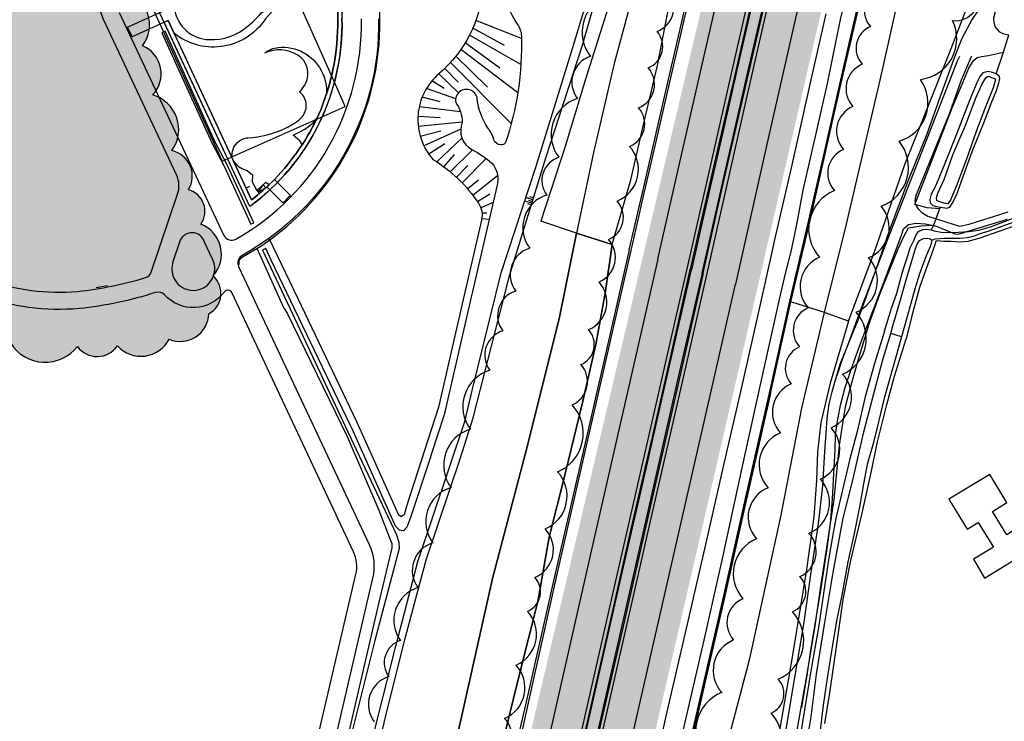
# Model space of a CAD drawing. Header units: metres. Extents: x 89795 to 94000, y 463250 to 466585.
# Tile 207 of 243: x 91113 to 91341, y 465325 to 465488. Entities that reach past the tile are written whole.
import ezdxf

# ---------------------------------------------------------------- set-up
doc = ezdxf.new("R2010")
doc.units = ezdxf.units.M
doc.layers.add('96.0_forest', color=71, linetype='Continuous')
doc.layers.add('XXX_Background', color=3, linetype='Continuous')
doc.layers.add('96.0_forest H', color=71, linetype='Continuous', transparency=0.5)
doc.layers.add('96.0_groen noord H', color=7, linetype='Continuous', true_color=0xb6b449)

msp = doc.modelspace()

# ---------------------------------------------------------------- hatches: boundary and pattern name
at = {"layer": '96.0_forest H'}
h = msp.add_hatch(color=256, dxfattribs=at)
edge = h.paths.add_edge_path()
edge.add_arc((91115.74, 465499.55), 8.24, 38.1101, 148.1101)
edge.add_arc((91102.5, 465496.82), 9.45, 48.6265, 158.6265)
edge.add_arc((91088.84, 465493.85), 8.05, 52.8447, 162.8447)
edge.add_arc((91075.66, 465488.45), 9.51, 54.8012, 164.8012)
edge.add_arc((91060.97, 465482.9), 9.75, 55.5644, 165.5644)
edge.add_arc((91046.7, 465478.38), 8.47, 55.196, 165.196)
edge.add_arc((91035.13, 465475.8), 5.82, 54.4965, 164.4965)
edge.add_arc((91025.62, 465472.03), 6.61, 53.8194, 163.8194)
edge.add_arc((91016.03, 465469.55), 5.4, 53.0904, 163.0904)
edge.add_arc((91007.53, 465466.8), 5.46, 52.3328, 162.3328)
edge.add_arc((90996.61, 465461.39), 9.09, 51.0586, 161.0586)
edge.add_arc((90984.8, 465460.59), 4.93, 49.3762, 159.3762)
edge.add_arc((90974.58, 465456), 8.45, 48.4944, 158.4944)
edge.add_arc((90963.01, 465452.02), 7.99, 62.3698, 172.3698)
edge.add_arc((90956.46, 465446.81), 6.42, 102.3171, 212.3171)
edge.add_arc((90953.88, 465438.06), 6.03, 118.1056, 228.1056)
edge.add_arc((90953.47, 465427.61), 6.98, 121.2732, 231.2732)
edge.add_arc((90953.15, 465415.39), 7.89, 120.8479, 230.8479)
edge.add_arc((90953.61, 465408.46), 5.5, 171.5216, 281.5216)
edge.add_arc((90961.29, 465402.06), 6.66, 171.2658, 281.2658)
edge.add_arc((90970.98, 465391.98), 9.11, 157.0457, 267.0457)
edge.add_arc((90968.83, 465376.45), 6.64, 75.3369, 185.3369)
edge.add_arc((90956.61, 465370.78), 7.54, 42.0702, 152.0702)
edge.add_arc((90946.52, 465369.74), 5.71, 53.1973, 163.1973)
edge.add_arc((90944.74, 465367.19), 5.59, 131.1814, 241.1814)
edge.add_arc((90949.54, 465364.59), 7.84, 197.0249, 307.0249)
edge.add_arc((90958.12, 465365.96), 8.55, 243.1863, 353.1863)
edge.add_arc((90972.98, 465362.46), 6.83, 158.7088, 268.7088)
edge.add_arc((90979.69, 465352.74), 7.44, 157.144, 267.144)
edge.add_arc((90988.31, 465345.11), 9, 178.7708, 288.7708)
edge.add_arc((90998.24, 465337.47), 7.09, 187.1049, 297.1049)
edge.add_arc((91007.73, 465332.31), 6.36, 190.432, 300.432)
edge.add_arc((91018.05, 465328.38), 7.27, 192.3596, 302.3596)
edge.add_arc((91026.78, 465323.39), 4.97, 193.4031, 303.4031)
edge.add_arc((91037.89, 465321.33), 8.62, 193.9741, 303.9741)
edge.add_arc((91048.42, 465315.61), 5.89, 194.0811, 304.0811)
edge.add_arc((91057.78, 465312.21), 6.25, 193.743, 303.743)
edge.add_arc((91066.24, 465308.18), 5.12, 193.0798, 303.0798)
edge.add_arc((91077.51, 465305.67), 8.66, 191.8638, 301.8638)
edge.add_arc((91091.64, 465300.12), 9.73, 190.6816, 300.6816)
edge.add_arc((91102.29, 465292.8), 5.78, 190.4803, 300.4803)
edge.add_arc((91112.24, 465289.21), 7.15, 191.2227, 301.2227)
edge.add_arc((91122.32, 465284.58), 6.55, 193.1353, 303.1353)
edge.add_arc((91131.76, 465280.36), 5.99, 192.0756, 302.0756)
edge.add_arc((91142.26, 465275.15), 7.31, 179.015, 289.015)
edge.add_arc((91152.27, 465263.46), 9.01, 147.9479, 257.9479)
edge.add_arc((91155.58, 465248.7), 7.9, 131.1129, 241.1129)
edge.add_arc((91154.99, 465237.42), 5.42, 126.4106, 236.4106)
edge.add_arc((91155.4, 465228.05), 5.94, 125.1125, 235.1125)
edge.add_arc((91155.39, 465218.55), 5.73, 126.1556, 236.1556)
edge.add_arc((91158.36, 465206.64), 9.44, 130.7326, 240.7326)
edge.add_arc((91159.86, 465197.55), 6.18, 172.0758, 282.0758)
edge.add_arc((91159.8, 465197.68), 6.32, 282.3176, 392.3176)
edge.add_arc((91162.06, 465208.37), 7.94, 292.8665, 402.8665)
edge.add_arc((91164.36, 465219.65), 6.85, 300.863, 410.863)
edge.add_arc((91165.02, 465229.7), 5.99, 307.7599, 417.7599)
edge.add_arc((91163.41, 465239.77), 6.94, 313.7715, 423.7715)
edge.add_arc((91159.11, 465252.25), 9.66, 319.6482, 429.6482)
edge.add_arc((91154.38, 465266.73), 9.74, 326.1988, 436.1988)
edge.add_arc((91152.3, 465278.35), 4.9, 333.934, 443.934)
edge.add_arc((91143.76, 465283.92), 9.08, 355.6439, 465.6439)
edge.add_arc((91132.94, 465290.87), 8.56, 12.0599, 122.0599)
edge.add_arc((91121.78, 465296.79), 6.75, 11.3985, 121.3985)
edge.add_arc((91113.35, 465301.6), 5, 11.0151, 121.0151)
edge.add_arc((91103.94, 465304.59), 6.96, 10.7586, 120.7586)
edge.add_arc((91090.86, 465308.76), 9.69, 10.7629, 120.7629)
edge.add_arc((91079.67, 465315.65), 6.4, 12.9759, 122.9759)
edge.add_arc((91067.22, 465317.9), 9.49, 19.1585, 129.1585)
edge.add_arc((91052.98, 465321.74), 8.97, 23.0624, 133.0624)
edge.add_arc((91040.41, 465326.45), 6.7, 16.0566, 126.0566)
edge.add_arc((91027.7, 465332.16), 8.77, 358.0398, 468.0398)
edge.add_arc((91016.21, 465340.85), 8.78, 357.7713, 467.7713)
edge.add_arc((91008.79, 465346.89), 5.28, 26.1257, 136.1257)
edge.add_arc((90999.16, 465349.79), 5.87, 7.4177, 117.4177)
edge.add_arc((90987.42, 465358.24), 9.61, 340.2552, 450.2552)
edge.add_arc((90979.9, 465372.47), 8.78, 328.275, 438.275)
edge.add_arc((90977.38, 465388.15), 8.3, 301.322, 411.322)
edge.add_arc((90983.54, 465399.74), 5.2, 259.1132, 369.1132)
edge.add_arc((90992.2, 465408.09), 8.31, 244.9643, 354.9643)
edge.add_arc((91003.17, 465412.58), 5.88, 242.6845, 352.6845)
edge.add_arc((91012.64, 465418.41), 7.52, 241.0154, 351.0154)
edge.add_arc((91024.19, 465423.11), 7.17, 234.9603, 344.9603)
edge.add_arc((91038.31, 465427.77), 9.72, 222.1879, 332.1879)
edge.add_arc((91053.59, 465426.83), 7.58, 208.2415, 318.2415)
edge.add_arc((91066.82, 465424.95), 8.21, 202.7564, 312.7564)
edge.add_arc((91080.21, 465422.18), 8.47, 202.6263, 312.6263)
edge.add_arc((91091.69, 465418.68), 6.36, 205.4377, 315.4377)
edge.add_arc((91104, 465418.47), 8.86, 208.6897, 318.6897)
edge.add_arc((91118.65, 465417.67), 9.46, 212.3023, 322.3023)
edge.add_arc((91130.73, 465415.23), 5.68, 215.9445, 325.9445)
edge.add_arc((91140.94, 465417.02), 7.42, 222.1172, 332.1172)
edge.add_arc((91150.02, 465419.74), 6.68, 247.828, 357.828)
edge.add_arc((91154.13, 465424.21), 5.38, 298.4693, 408.4693)
edge.add_arc((91152.05, 465433.27), 7.56, 318.3007, 428.3007)
edge.add_arc((91150.6, 465443.26), 5.18, 325.0128, 435.0128)
edge.add_arc((91146.83, 465451.45), 6.03, 328.0123, 438.0123)
edge.add_arc((91141.34, 465462.26), 8.34, 323.902, 433.902)
edge.add_arc((91138.48, 465475.17), 7.12, 316.5907, 426.5907)
edge.add_arc((91134.82, 465486.54), 8.1, 323.2411, 433.2411)
edge.add_arc((91131.21, 465495.71), 6.11, 346.6807, 456.6807)
edge.add_arc((91125.36, 465500.32), 5.34, 15.8971, 125.8971)
at = {"layer": '96.0_groen noord H'}
msp.add_hatch(color=256, dxfattribs=at).paths.add_polyline_path([(90813, 464271.77), (90836.17, 464325.37), (90841.56, 464394.97), (90828.71, 464467.06), (90820.42, 464506), (90833.68, 464559.66), (90878.87, 464645.84), (90898.76, 464657.44), (90919.49, 464652.88), (90948.92, 464641.28), (90948.92, 464652.88), (90966.33, 464653.29), (90978.77, 464664.06), (90991.2, 464695.55), (91017.35, 464757.12), (91054.66, 464825.89), (91100.26, 464897.56), (91129.69, 464957.22), (91167.88, 465061.48), (91197.73, 465179.55), (91281.67, 465535.04), (91308.19, 465529.74), (91223.98, 465164.63), (91191.48, 465027.21), (91177.55, 464949.01), (91169.6, 464886.73), (91166.28, 464845.64), (91169.6, 464802.57), (91176.9, 464755.2), (91186.85, 464716.1), (91188.18, 464682.97), (91174.25, 464637.91), (91168.29, 464608.09), (91168.29, 464594.84), (91176.24, 464586.22), (91133.15, 464571.65), (91089.39, 464575.62), (91113.92, 464561.04), (91128.5, 464554.42), (91108.61, 464525.26), (91078.01, 464490.53), (91019.66, 464458.06), (90979.22, 464435.53), (90938.77, 464395.11), (90897, 464333.49), (90829.28, 464236.29)])

# ---------------------------------------------------------------- linework, layer by layer
at = {"layer": '96.0_forest'}
for points in [[(91110.66, 465412.62, 0.520567), (91126.14, 465411.89, 0.520567), (91135.44, 465412.05, 0.520567), (91147.5, 465413.55, 0.520567), (91156.69, 465419.48, 0.520567), (91157.69, 465428.24, 0.520567), (91154.84, 465440.29, 0.520567), (91151.94, 465448.26, 0.520567), (91148.08, 465457.34, 0.520567), (91143.65, 465470.28, 0.520567), (91141.31, 465481.7, 0.520567), (91137.16, 465494.3, 0.520567), (91130.5, 465501.78, 0.520567), (91122.23, 465504.64, 0.520567), (91108.74, 465503.91, 0.520567)], [(91249.7, 465493.55, 0.520567), (91245.35, 465479.21, 0.520567), (91242.32, 465469.46, 0.520567), (91238, 465455.79, 0.520567), (91235.21, 465447.04, 0.520567), (91231.22, 465434.69, 0.520567), (91227.98, 465424.73, 0.520567), (91224.96, 465415.49, 0.520567), (91221.95, 465406.34, 0.520567), (91217.44, 465392.67, 0.520567), (91212.96, 465379.13, 0.520567), (91208.7, 465366.27, 0.520567), (91205.27, 465355.88, 0.520567), (91201.23, 465343.61, 0.520567), (91198.5, 465335.25, 0.520567), (91195.12, 465324.76, 0.520567)], [(91223.32, 465315.77, 0.520567), (91225.41, 465325.52, 0.520567), (91228.06, 465337.92, 0.520567), (91230.73, 465350.38, 0.520567), (91232.42, 465358.24, 0.520567), (91234.85, 465369.52, 0.520567), (91237.71, 465382.76, 0.520567), (91241.08, 465398.34, 0.520567), (91243.12, 465407.67, 0.520567), (91244.9, 465415.79, 0.520567), (91247.33, 465426.85, 0.520567), (91249.53, 465436.73, 0.520567), (91251.53, 465445.64, 0.520567), (91254.43, 465458.34, 0.520567), (91256.52, 465467.28, 0.520567), (91258.75, 465476.6, 0.520567), (91260.82, 465485.01, 0.520567), (91263.24, 465494.62, 0.520567)], [(91312.27, 465494.7, 0.520567), (91310.4, 465486.15, 0.520567), (91308.48, 465477.41, 0.520567), (91306.33, 465467.6, 0.520567), (91304.13, 465457.63, 0.520567), (91302.03, 465448.1, 0.520567), (91298.58, 465432.58, 0.520567), (91295.96, 465420.83, 0.520567), (91293.94, 465411.78, 0.520567), (91292.01, 465403.18, 0.520567), (91289.46, 465391.8, 0.520567), (91286.59, 465379.09, 0.520567), (91283.91, 465367.22, 0.520567), (91280.77, 465353.32, 0.520567), (91278.6, 465343.74, 0.520567), (91275.83, 465331.55, 0.520567), (91272.3, 465316.06, 0.520567)], [(91284.24, 465311.93, 0.520567), (91287.31, 465326.76, 0.520567), (91288.97, 465334.64, 0.520567), (91292.27, 465350.27, 0.520567), (91294, 465358.47, 0.520567), (91296.11, 465368.47, 0.520567), (91298.74, 465381.08, 0.520567), (91301.25, 465393.02, 0.520567), (91303.91, 465405.47, 0.520567), (91307.06, 465419.85, 0.520567), (91309.97, 465432.5, 0.520567), (91312.89, 465444.45, 0.520567), (91317.03, 465459.52, 0.520567), (91321.99, 465473.88, 0.520567), (91329.44, 465487.52, 0.520567), (91335.73, 465495.12, 0.520567)]]:
    msp.add_lwpolyline(points, format="xyb", dxfattribs=at)
at = {"layer": 'XXX_Background'}
for p, q in [((91321.61, 465455.21), (91330.63, 465478.18)), ((91330.63, 465478.18), (91331.18, 465479.3)), ((91333.76, 465479.09), (91331.48, 465473.7)), ((91333.86, 465479.3), (91333.76, 465479.09)), ((91331.48, 465473.7), (91328.74, 465466.01)), ((91328.74, 465466.01), (91321.03, 465447.11)), ((91313.75, 465435.01), (91321.61, 465455.21)), ((91231.71, 465445.15), (91230.11, 465445.64)), ((91231.96, 465445.95), (91230.36, 465446.44)), ((91231.84, 465445.55), (91231.04, 465445.8)), ((91232.08, 465446.35), (91231.28, 465446.6)), ((91320.78, 465446.22), (91320.72, 465445.59)), ((91320.72, 465445.59), (91320.83, 465444.85)), ((91321.03, 465447.11), (91320.78, 465446.22)), ((91231.59, 465444.75), (91230.79, 465444.99)), ((91320.83, 465444.85), (91321.39, 465443.89)), ((91321.39, 465443.89), (91322.31, 465442.99)), ((91322.31, 465442.99), (91323.75, 465442.15)), ((91323.75, 465442.15), (91331.1, 465439.83)), ((91331.54, 465438.16), (91342.24, 465441.47)), ((91333.35, 465440.31), (91342.35, 465443.11)), ((91317.61, 465437.74), (91318.09, 465439.22)), ((91318.09, 465439.22), (91319.24, 465440.2)), ((91319.24, 465440.2), (91321.03, 465440.54)), ((91321.03, 465440.54), (91323.11, 465440.38)), ((91323.11, 465440.38), (91325.54, 465439.85)), ((91325.54, 465439.85), (91329.97, 465438.05)), ((91331.1, 465439.83), (91333.35, 465440.31)), ((91313.71, 465427.35), (91317.61, 465437.74)), ((91329.97, 465438.05), (91330.79, 465437.98)), ((91330.79, 465437.98), (91331.54, 465438.16)), ((91309.46, 465423.83), (91313.75, 465435.01)), ((91309.56, 465416.45), (91313.71, 465427.35)), ((91307.98, 465419.97), (91309.1, 465422.9)), ((91309.1, 465422.9), (91309.46, 465423.83)), ((91305.58, 465413.45), (91307.98, 465419.97)), ((91307.79, 465411.72), (91309.56, 465416.45)), ((91303.93, 465408.92), (91305.58, 465413.45)), ((91305.8, 465406.27), (91307.79, 465411.72)), ((91302.63, 465405.16), (91303.93, 465408.92)), ((91304.44, 465402.15), (91305.8, 465406.27)), ((91303.53, 465398.53), (91304.44, 465402.15)), ((91302.79, 465395.03), (91303.53, 465398.53)), ((91302.31, 465391.33), (91302.79, 465395.03)), ((91302.23, 465387.88), (91302.31, 465391.33)), ((91301.9, 465382.39), (91302.23, 465387.88)), ((91301.56, 465376.54), (91301.9, 465382.39)), ((91301.12, 465370.76), (91301.56, 465376.54)), ((91300.16, 465363.92), (91301.12, 465370.76)), ((91298.95, 465355.78), (91300.16, 465363.92)), ((91296.44, 465340.85), (91298.95, 465355.78)), ((91295.74, 465335.99), (91296.44, 465340.85)), ((91294.46, 465328.04), (91295.74, 465335.99))]:
    msp.add_line(p, q, dxfattribs=at)
for points in [[(91185.15, 465277.04, -0.176182), (91185.82, 465279.25, 0.149914), (91187.93, 465284.73), (91187.95, 465285.22), (91187.97, 465287.08), (91188.39, 465292.11), (91190.63, 465302.8), (91194.07, 465318.29), (91200.1, 465342.33), (91205.25, 465361.93), (91216.13, 465394.42), (91217.83, 465401.68), (91224.61, 465428.97), (91232.73, 465453.77), (91241.14, 465481.09), (91246.91, 465500), (91249.45, 465508.32), (91255.78, 465534.93), (91261.75, 465560.1), (91267.3, 465583.49), (91274.86, 465617.9), (91280.43, 465642.65)], [(91163.75, 465430.81, -0.32003), (91164.49, 465432.71), (91168.75, 465435.16, 0.245567), (91196.42, 465485.86, -0.047571), (91200.23, 465527.77)], [(91142.19, 465495.96), (91189.01, 465512.11, 0.018407), (91187.77, 465495.22), (91187.72, 465492.72), (91187.62, 465487.92, -0.243037), (91166.23, 465444.36), (91142.19, 465495.96)], [(91149.18, 465451.69), (91132.21, 465487.81, -0.028249), (91124.28, 465511.03, -0.028249)], [(91220.41, 465495.33, -0.197354), (91210.2, 465475.24), (91210.2, 465475.24, 0.421193), (91208.76, 465455.31, -0.109624), (91219.33, 465445.13, -0.205765), (91220.04, 465441.24), (91215.33, 465420.75), (91210.07, 465397.82), (91202.78, 465375.29), (91202.05, 465372.79), (91201.37, 465372.35), (91201.37, 465372.35), (91201.37, 465372.35), (91201.37, 465372.35), (91200.79, 465372.74), (91191.06, 465394.38)], [(91174.67, 465492.33, 0.081983), (91169.29, 465487.18, -0.42743), (91148.54, 465484.68), (91147.2, 465487.56), (91147.2, 465487.56), (91138.86, 465483.76), (91137.8, 465486.02), (91146.14, 465489.83)], [(91225.33, 465492.47, 0.041419), (91228.39, 465486.61, -0.146134), (91229.29, 465483.9, -0.089408), (91225.56, 465459.08), (91225.56, 465459.08, -0.246318), (91224.42, 465458.7, -0.328633), (91222.93, 465459.88, 0.073282), (91221.44, 465462.74, -0.11687), (91219.06, 465469.24, 1.064803), (91214.06, 465468.53, -0.147777), (91215.57, 465463.95, 0.386363), (91217.9, 465457.54, -0.061603), (91222.4, 465454.46), (91222.4, 465454.46), (91222.4, 465454.46), (91222.4, 465454.46, -0.273387), (91223.56, 465449), (91223.56, 465449), (91222.04, 465442.36), (91216.97, 465420.27), (91211.39, 465396.01), (91208.43, 465387.02), (91208.08, 465385.94), (91203.54, 465372.15), (91202.66, 465369.94), (91201.88, 465369.1), (91200.96, 465369.26), (91200.08, 465370.16), (91189.98, 465392.75), (91189.52, 465393.66), (91171.19, 465431.94), (91169.92, 465434.62), (91169.17, 465434.25), (91175.48, 465420.78), (91188.97, 465392.03), (91200.26, 465368.11), (91200.86, 465366.47), (91200.88, 465364.95), (91195.25, 465343.58), (91189.21, 465319.44)], [(91171.93, 465450.65), (91172.61, 465449.97, 0.087928), (91183.11, 465465.29, 0.108615), (91187.62, 465487.92), (91187.62, 465487.89, -0.005244), (91187.69, 465492.72), (91186.72, 465492.74), (91186.62, 465487.85, -0.108355), (91182.19, 465465.69, -0.08576), (91171.93, 465450.65, 0.08576), (91182.19, 465465.69, 0.108355), (91186.62, 465487.85)], [(91135.88, 465489.41), (91160.18, 465437.68, 0.43682), (91162.98, 465436.79, 0.275144), (91192.12, 465487.94, -0.045366)], [(91148.73, 465490.04, 0.352697), (91156.72, 465483.11, 0.188545), (91165.83, 465486.3, 0.037837), (91169.82, 465490.29, -0.105973)], [(91146.29, 465487.15), (91147.2, 465487.57), (91166.61, 465445.91, 0.019407), (91170.14, 465448.91), (91170.84, 465448.21, -0.027949), (91166.23, 465444.36), (91166.23, 465444.36), (91146.29, 465487.15)], [(91196.12, 465487.97, -0.277534), (91164.44, 465433.02, 0.102275), (91163.82, 465432.5)], [(90954.21, 465413.91, 0.068102), (91023.93, 465429.82, -0.105488), (91063.68, 465436.24, -0.086719), (91104.97, 465427.42, 0.108287), (91126.19, 465424.66, 0.047389), (91141.99, 465427.87, 0.241598), (91143.3, 465429.15), (91143.3, 465429.15), (91149.43, 465447.21, 0.193982), (91149.18, 465451.69)], [(91162.01, 465424.39, 0.568433), (91160.3, 465424.56), (91160.3, 465424.56, -0.473074), (91146.4, 465423.85, 0.293468), (91144.31, 465424.41, -0.05092), (91126.57, 465420.68, -0.108841), (91103.55, 465423.68, 0.086933), (91063.5, 465432.24, 0.105611), (91025.36, 465426.08, -0.068278), (90954.43, 465409.92, -0.068852)]]:
    msp.add_lwpolyline(points, format="xyb", dxfattribs=at)
for points in [[(91173.99, 465500), (91167.13, 465515.42), (91137.35, 465504.38), (91137.46, 465504.09), (91139.24, 465500), (91139.54, 465499.33), (91145.23, 465486.91), (91154.58, 465466.31), (91157.73, 465459.34), (91157.93, 465458.9), (91159.81, 465454.93), (91188.38, 465467.63), (91186.44, 465472.01)], [(91145.8, 465484.72), (91157.38, 465459.19), (91157.38, 465459.19), (91157.38, 465459.19), (91160.13, 465453.91), (91160.13, 465453.91), (91166.41, 465440.25), (91167.14, 465440.62), (91160.85, 465454.24), (91158.09, 465459.5), (91146.54, 465485.06)], [(91179.01, 465462.34), (91179.87, 465462.94), (91180.89, 465463.8), (91181.73, 465464.71), (91181.73, 465464.71), (91179.99, 465461.38), (91179.99, 465461.38), (91179.99, 465461.38), (91178.38, 465458.74), (91177.82, 465459.65), (91176.24, 465460.96), (91177.99, 465461.75), (91177.99, 465461.75), (91179.01, 465462.34)], [(91166.78, 465450.08), (91167.86, 465448.06), (91168.43, 465447.4), (91167.59, 465446.69), (91167.59, 465446.69), (91166.61, 465445.91), (91164.17, 465451.14), (91162.42, 465454.9), (91163.56, 465453.65), (91164.49, 465453.1), (91165.55, 465452.71), (91165.55, 465452.71), (91166.79, 465451.74)]]:
    msp.add_lwpolyline(points, close=True, dxfattribs=at)
for points in [[(91186.84, 465496.57, -0.009997), (91187.85, 465510.65), (91157.72, 465500.26, -0.131785), (91161.67, 465497.2, -0.304142), (91162.1, 465489.84, 0.16171), (91159.51, 465496.97, 0.559147), (91152.09, 465493.47, 0.312546), (91148.73, 465490.04, 0.352697), (91156.72, 465483.11, 0.188545), (91165.83, 465486.3, 0.037837), (91169.82, 465490.29, -0.105973), (91179.87, 465497.92, -0.325962)], [(91177.35, 465479.51, 0.253248), (91169.68, 465480.02, -0.142904), (91172.82, 465481.3), (91172.82, 465481.3, -0.30532), (91182.77, 465475.97, -0.144101), (91183.99, 465470.4, 0.08422), (91186.62, 465487.85), (91186.7, 465491.89, 0.369132), (91178.92, 465492.63, 0.271221), (91174.67, 465492.33, 0.081983), (91169.29, 465487.18, -0.42743), (91148.54, 465484.68), (91162.33, 465455.08, -0.083168), (91162.1, 465456.05), (91162.1, 465456.05, -0.365249), (91165.16, 465460.27, -0.049664), (91165.76, 465460.35, 0.102576), (91174.5, 465462.56, 0.06126), (91177.84, 465464.67, 0.431716), (91178.24, 465470.54, 0.013478), (91177.78, 465471, 0.075839), (91179.18, 465473, 0.384396)], [(91171.93, 465450.65), (91175.64, 465446.95, -0.010921), (91173.86, 465445.2), (91170.14, 465448.91)], [(91169.85, 465449.96), (91167.86, 465448.06), (91168.43, 465447.4), (91170.67, 465449.39, 0.004732)], [(91150.03, 465436.53), (91148.33, 465431.51, 1.469143), (91157.62, 465431.96), (91155.6, 465436.26, 0.677977)]]:
    msp.add_lwpolyline(points, format="xyb", close=True, dxfattribs=at)
for points in [[(91193.24, 465306.69), (91197.71, 465325.83), (91202.1, 465343.25), (91205.67, 465356.83), (91207.26, 465362.57), (91210.19, 465371.31), (91215.05, 465385.82), (91218.08, 465395.3), (91226.51, 465428.26), (91234.96, 465455.67), (91243.52, 465481.85), (91248.72, 465500)], [(91229.3, 465483.36), (91218.7, 465487.53)], [(91225.37, 465481.76), (91218, 465485.77)], [(91224.28, 465476.47), (91216.25, 465482.41)], [(91229.18, 465477.34), (91217.21, 465484.12)], [(91228.45, 465470.77), (91215.22, 465480.81)], [(91226.95, 465463.67), (91212.84, 465477.82)], [(91221.41, 465472.11), (91214.08, 465479.28)], [(91214.59, 465473.22), (91211.51, 465476.44)], [(91211.35, 465471.75), (91208.52, 465473.56)], [(91214.68, 465470.76), (91210.08, 465475.14)], [(91214.03, 465469.36), (91207.25, 465471.78)], [(91210.45, 465468.65), (91206.24, 465469.75)], [(91215.15, 465466.35), (91205.57, 465467.55)], [(91210.39, 465464.94), (91205.26, 465465.26)], [(91215.57, 465463.95), (91205.34, 465462.93)], [(91210.55, 465461.85), (91205.81, 465460.63)], [(91215.2, 465462.32), (91206.64, 465458.48)], [(91215.5, 465460.29), (91209.68, 465454.72)], [(91211.53, 465458.89), (91207.82, 465456.49)], [(91217.9, 465457.54), (91212.76, 465452.45)], [(91213.65, 465456.41), (91211.25, 465453.63)], [(91220.99, 465455.35), (91215.55, 465449.85)], [(91216.83, 465453.92), (91214.19, 465451.19)], [(91219.32, 465450.51), (91216.83, 465448.44)], [(91223.79, 465451.56), (91218.03, 465446.96)], [(91166.14, 465448.99), (91165.34, 465448.63)], [(91169.93, 465448.74), (91168.14, 465447.73), (91169.3, 465449.44)], [(91169.92, 465448.73), (91169.3, 465449.44)], [(91221.95, 465447.26), (91219.1, 465445.47)], [(91222.72, 465445.34), (91219.86, 465444.08)], [(91221.82, 465441.39), (91220.09, 465441.48)], [(91221.28, 465442.83), (91220.14, 465442.82)], [(91191.06, 465394.38), (91191.06, 465394.38), (91191.06, 465394.38), (91177.4, 465422.91), (91170.71, 465436.91)], [(91167.82, 465434.69), (91174.01, 465420.95), (91174.92, 465419.6), (91174.92, 465419.6), (91174.92, 465419.6), (91188.79, 465390.94), (91196.18, 465373.87), (91198.69, 465367.45), (91199.16, 465366.16), (91199.17, 465365.16), (91196.23, 465352.83), (91189.19, 465322.37)], [(91133.11, 465425.99), (91130.47, 465425.53)]]:
    msp.add_lwpolyline(points, dxfattribs=at)
at = {"layer": 'XXX_Background', "linetype": 'Continuous'}
for points in [[(91135.88, 465489.41), (91160.18, 465437.68, 0.43682), (91162.98, 465436.79, 0.275144), (91192.12, 465487.94, -0.045366)], [(91196.12, 465487.97, -0.277534), (91164.44, 465433.02, 0.39475), (91163.59, 465430.42), (91193.91, 465365.9, -0.168628), (91194.74, 465358.08), (91179.54, 465292.87), (91179.15, 465290.11), (91179.07, 465287.64), (91179.16, 465284.65), (91179.57, 465279.74), (91183.25, 465249.98), (91183.25, 465249.92), (91183.69, 465246.37), (91183.77, 465243.21), (91183.25, 465239.6), (91182.22, 465234.6), (91168.16, 465173.42), (91165.13, 465160.06)], [(91161.23, 465160.95), (91164.26, 465174.31), (91178.31, 465235.45), (91179.31, 465240.3), (91179.76, 465243.44), (91179.69, 465246.07), (91179.27, 465249.52), (91179.27, 465249.58), (91175.59, 465279.33), (91175.16, 465284.42), (91175.07, 465287.65), (91175.16, 465290.46), (91175.61, 465293.61), (91190.84, 465358.99, 0.168628), (91190.29, 465364.2), (91162.01, 465424.39, 0.568433), (91160.3, 465424.56, -0.473074), (91146.4, 465423.85, 0.293468), (91144.31, 465424.41, -0.05092), (91126.57, 465420.68, -0.108841), (91103.55, 465423.68, 0.086933), (91063.5, 465432.24, 0.105611), (91025.36, 465426.08, -0.061789), (90961.27, 465410.61)]]:
    msp.add_lwpolyline(points, format="xyb", dxfattribs=at)
at = {"layer": 'XXX_Background', "ltscale": 5}
msp.add_lwpolyline([(91338.12, 465382.18), (91328.63, 465376.45), (91332.84, 465369.45), (91335.45, 465371.04), (91338.95, 465365.25), (91334.3, 465362.51), (91336.85, 465358.12), (91347.49, 465364.55), (91344.3, 465369.64), (91342.07, 465368.18), (91338.76, 465373.59), (91342.07, 465375.63)], close=True, dxfattribs=at)
at = {"layer": 'XXX_Background'}
for points in [[(91254.37, 465434.28, 5.49), (91257.86, 465449.54, 5.47), (91261.48, 465465.15, 5.45), (91264.85, 465479.89, 5.36), (91268.73, 465496.7, 5.33), (91272.63, 465513.7, 5.32), (91275.19, 465524.61, 5.33), (91277.68, 465535.46, 5.33), (91280.23, 465547.37, 5.33), (91283.08, 465559.92, 5.33), (91286.3, 465573.48, 5.32), (91289.29, 465586.49, 5.31), (91292.6, 465601.76, 5.26), (91295.53, 465615.18, 5.26), (91298.83, 465630.48, 5.26), (91301.22, 465641.18, 5.26), (91303.54, 465653.11, 5.3), (91305.76, 465664.76, 5.27), (91307.34, 465673.32, 5.28)], [(91323.07, 465668.53, 4.79), (91319.34, 465652.01, 4.74), (91315.84, 465636.62, 4.75), (91313.94, 465628.44, 4.75), (91310.04, 465611.25, 4.86), (91306.19, 465594.68, 4.92), (91302.11, 465576.65, 4.88), (91298.56, 465561.28, 4.88), (91294.77, 465544.72, 4.88), (91291.63, 465531.08, 4.88), (91287.79, 465514.15, 4.89), (91283.9, 465497.1, 5.01), (91278.47, 465473.27, 4.93), (91274.15, 465454.59, 4.95), (91270.32, 465437.7, 4.95), (91268.51, 465429.75, 4.94)], [(91323.27, 465668.46, 5.55), (91319.04, 465649.73, 5.57), (91314.89, 465631.45, 5.59), (91309.99, 465610.06, 5.59), (91305.32, 465589.8, 5.6), (91301.36, 465572.26, 5.6), (91296.01, 465549.01, 5.6), (91292.13, 465531.91, 5.62), (91287.25, 465510.62, 5.63), (91283.9, 465495.89, 5.68), (91280.31, 465480.16, 5.69), (91276.17, 465461.98, 5.69), (91271.45, 465441.42, 5.69), (91268.79, 465429.67, 5.64)], [(91271.28, 465428.92, 5.7), (91276.2, 465450.38, 5.7), (91281.58, 465474.24, 5.7), (91286.61, 465496.01, 5.67), (91290.99, 465515.2, 5.64), (91295.99, 465537.07, 5.62), (91301.99, 465563.36, 5.59), (91307.28, 465586.74, 5.58), (91313.51, 465613.97, 5.54), (91319.24, 465639.18, 5.54), (91323.45, 465657.54, 5.54), (91325.76, 465667.65, 5.61)], [(91271.49, 465428.86, 4.94), (91275.98, 465448.65, 4.94), (91280.8, 465469.78, 4.98), (91285.39, 465489.53, 4.97), (91290.31, 465511.3, 4.97), (91294.85, 465530.86, 4.95), (91300.16, 465554.42, 4.93), (91305.4, 465577.26, 4.95), (91311.05, 465602.25, 4.91), (91316.76, 465627.83, 4.93), (91318.63, 465636.01, 4.92), (91322.41, 465652.6, 4.91), (91325.95, 465667.59, 4.81)], [(91333.59, 465665.39, 4.7), (91330.51, 465651.84, 4.79), (91326.16, 465632.8, 4.79), (91319.73, 465604.98, 4.79), (91313.45, 465577.37, 4.79), (91307.15, 465549.92, 4.79), (91300.74, 465521.84, 4.88), (91293.62, 465490.79, 4.88), (91286.42, 465459.13, 4.87), (91279.04, 465426.37, 4.82)], [(91260.99, 465432.17, 4.84), (91266.21, 465455, 4.8), (91271.55, 465478.32, 4.82), (91276.85, 465501.63, 4.8), (91282.16, 465524.98, 4.81), (91288.5, 465552.79, 4.82), (91294.64, 465579.78, 4.82), (91300.85, 465607.08, 4.81), (91308.19, 465639, 4.78)], [(91291.24, 465631.93, 0.63), (91286.58, 465616.82, 0.64), (91280.57, 465591.44, 1.16), (91269.35, 465546.53, 1.36), (91261.59, 465517.35, 1.76), (91250.88, 465477.59, 1.56), (91246.07, 465456.93, 1.28), (91242.11, 465438.22, 1.35)], [(91279.72, 465622.43, 0.53), (91277.69, 465613.54, 0.71), (91274.77, 465599.62, 0.89), (91271.68, 465583.01, 0.96), (91267.03, 465564.83, 1.1), (91263.23, 465547.5, 1.11), (91258.8, 465526.94, 1.16), (91254.49, 465508.82, 1.16), (91249.56, 465490.79, 1.1), (91244.22, 465473.95, 1.08), (91239.44, 465458.3, 0.95), (91233.82, 465440.97, 0.98)], [(91333.87, 465623.61, 4.56), (91330.19, 465608.1, 4.57), (91326.94, 465594.34, 4.65), (91324.59, 465583.52, 4.62), (91321.87, 465570.09, 4.58), (91319.18, 465557.05, 4.54), (91316.12, 465542.81, 4.5), (91312.64, 465527.91, 4.52), (91310.06, 465517.59, 4.48), (91306.61, 465501.58, 4.46), (91303.34, 465487.78, 4.51), (91300.31, 465472.95, 4.59), (91298.1, 465463.04, 4.64), (91294.68, 465448.17, 4.65), (91293.27, 465440.58, 4.64), (91292.01, 465434.2, 4.57), (91290.69, 465429.14, 4.5), (91289.25, 465423.17, 4.45)], [(91335.14, 465622.55, 9.08), (91333.9, 465617.71, 8.95), (91331.85, 465609.42, 8.63), (91330.15, 465602.58, 8.35), (91329.33, 465596.17, 8.24), (91328.27, 465588.42, 7.72), (91326.39, 465575.17, 7), (91325.09, 465567.41, 6.99), (91321.94, 465554.08, 6.79), (91318.86, 465540.61, 6.7), (91315.61, 465526.11, 6.76), (91311.84, 465509.86, 6.72), (91307.97, 465492.7, 6.72), (91303.38, 465472.71, 6.73), (91299.42, 465455.23, 6.73), (91296.2, 465441.14, 6.68), (91291.75, 465422.31, 6.61)], [(91299.75, 465419.74, 0.65), (91304.74, 465439.99, 0.83), (91312.66, 465473.73, 0.65), (91320.34, 465507.97, 0.65), (91329.89, 465556.33, 0.65), (91337.4, 465596.47, 0.65), (91340.8, 465612.97, 0.58), (91340.51, 465615.57, 0.48), (91340.29, 465617.61, 0.48), (91340.12, 465619.28, 0.48), (91339.67, 465621.22, 0.63)], [(91305.32, 465417.79, 0.71), (91311.45, 465434.35, 0.68), (91318.37, 465454.15, 0.68), (91323.74, 465467.44, 0.68), (91328.75, 465480.09, 0.68), (91333.1, 465491.24, 0.49), (91341.97, 465513.73, 0.31), (91346.66, 465529.92, 0.12), (91354.61, 465553.02, 0.04), (91359.98, 465569.73, 0.16), (91360.55, 465573.75, 0.17), (91359.88, 465579.55, 0.23), (91359.12, 465586.07, 0.36), (91357.82, 465591.5, 0.32), (91357.05, 465599.65, 0.37), (91356.75, 465603.67, 0.28)], [(91329.14, 465596.2, 4.33), (91328.08, 465588.45, 4.34), (91326.2, 465575.2, 4.06), (91324.9, 465567.45, 4.2), (91321.75, 465554.12, 4.11), (91318.67, 465540.66, 4.11), (91315.42, 465526.15, 4.07), (91311.65, 465509.9, 4.05), (91307.78, 465492.75, 4.06), (91303.19, 465472.76, 4.25), (91299.23, 465455.27, 4.05), (91296.01, 465441.19, 4.18), (91291.57, 465422.36, 4.07)], [(91250.4, 465435.58, 4.51), (91254.72, 465450.53, 4.51), (91257.72, 465463.73, 4.54), (91260.89, 465477.09, 4.55), (91263.64, 465491.14, 4.54), (91266.88, 465505.88, 4.59), (91270.67, 465520.6, 4.59), (91273.34, 465533.63, 4.32), (91276.98, 465549.46, 4.32), (91281.06, 465566.3, 4.53), (91285.12, 465582.64, 4.53)], [(91363.8, 465580.21, 0.26), (91359.49, 465562.13, 0.27), (91355.34, 465548, 0.22), (91350.84, 465532.49, 0.24), (91346.29, 465518.29, 0.29), (91342.15, 465505.29, 0.37), (91338.95, 465496.41, 0.37), (91336.34, 465491.24, 0.46), (91334, 465487.87, 0.5), (91331.54, 465483.19, 0.57), (91329.67, 465478.4, 0.66), (91326.55, 465469.92, 0.71), (91323.5, 465461.15, 0.71), (91319.25, 465450.66, 0.77), (91314.73, 465438.71, 0.82), (91311.49, 465429.32, 0.75), (91307.9, 465419.35, 0.73), (91307.19, 465417.28, 0.73)], [(91371.46, 465579.1, -0.02), (91369.4, 465579.15, 0.21), (91367.58, 465579.19, 0.38), (91366.19, 465574.7, 0.42), (91364.39, 465567.67, 0.43), (91361.8, 465558.81, 0.43), (91359.29, 465551.11, 0.4), (91356.1, 465540.49, 0.4), (91353.1, 465530.69, 0.4), (91350.1, 465520.84, 0.38), (91348.65, 465516.43, 0.37), (91347.35, 465512.51, 0.36), (91346.9, 465511.12, 0.36), (91344.4, 465503.41, 0.36), (91342.01, 465496.97, 0.46), (91340.02, 465491.78, 0.57), (91339.35, 465489.57, 0.58), (91338.94, 465488.13, 0.58), (91339.03, 465487.16, 0.58), (91339.29, 465486.17, 0.61), (91340.22, 465485.01, 0.6), (91341.14, 465484.53, 0.6), (91342.51, 465484.24, 0.58)], [(91291.92, 465422.27, 4.09), (91296.36, 465441.11, 4.22), (91299.58, 465455.19, 4.12), (91303.54, 465472.68, 4.2), (91308.13, 465492.67, 4.05), (91312, 465509.82, 4.08), (91315.77, 465526.08, 4.08), (91319.02, 465540.58, 4.06), (91322.1, 465554.04, 4.04), (91325.25, 465567.38, 4.13), (91326.55, 465575.14, 4.21)], [(91209.44, 465173.86, 4.77), (91213.95, 465193.79, 4.8), (91219.72, 465219.15, 4.89), (91225.66, 465245.22, 4.86), (91226.75, 465250, 4.86), (91231.63, 465271.41, 4.89), (91236.48, 465292.68, 4.88), (91243.88, 465325.1, 4.89), (91250.25, 465353.06, 4.84), (91256.66, 465381.12, 4.87), (91264.33, 465414.75, 4.91), (91267.81, 465429.94, 4.8), (91272.75, 465451.67, 4.81), (91278.92, 465478.66, 4.83), (91285.02, 465505.33, 4.83)], [(91287.85, 465497.17, 4.89), (91281.46, 465469, 4.92), (91275.14, 465441.19, 4.91), (91272.28, 465428.53, 4.92), (91266.27, 465401.99, 4.86), (91259.85, 465374.01, 4.88), (91253.43, 465345.79, 4.89), (91246.83, 465316.88, 4.86), (91240.66, 465289.85, 4.88), (91234.3, 465261.97, 4.85), (91231.59, 465250, 4.82), (91228.2, 465235.04, 4.79), (91221.57, 465206.08, 4.86), (91215.61, 465180.14, 4.91), (91213.88, 465172.56, 4.85)], [(91196.44, 465177.73, 4.77), (91201, 465198.03, 4.74), (91205.15, 465216.13, 4.71), (91210.01, 465237.57, 4.71), (91212.88, 465250, 4.71), (91214.23, 465255.85, 4.71), (91218.17, 465273.2, 4.7), (91222.66, 465292.59, 4.7), (91227.7, 465314.39, 4.66), (91231.23, 465330.55, 4.78), (91237.47, 465358.32, 4.68), (91242.99, 465382.41, 4.77), (91248.56, 465406.76, 4.77), (91253.25, 465427.39, 4.78), (91254.79, 465434.16, 4.69), (91257.14, 465444.38, 4.71), (91257.31, 465445.11, 4.71), (91259.22, 465453.43, 4.72), (91264.7, 465477.3, 4.62), (91268.47, 465493.75, 4.64)], [(91300.05, 465489.09, 4.71), (91296.57, 465473.8, 4.74), (91292.22, 465454.39, 4.73), (91288.04, 465436.3, 4.71), (91287.87, 465435.58, 4.71), (91285.38, 465424.38, 4.66), (91280.41, 465402.46, 4.63), (91276.19, 465383.98, 4.66), (91272.08, 465365.88, 4.7), (91267.78, 465347.44, 4.64), (91262.89, 465326.02, 4.64), (91258.48, 465306.55, 4.64), (91254.8, 465290.42, 4.61), (91250.82, 465272.35, 4.62), (91246.47, 465253.66, 4.62), (91245.61, 465250, 4.62), (91242.31, 465235.94, 4.62), (91237.83, 465216.4, 4.64), (91235.52, 465206.13, 4.64), (91232.1, 465192.78, 4.75), (91229.15, 465179.38, 4.71), (91227, 465168.81, 4.71)], [(91341.28, 465480.24, 0.61), (91342.51, 465484.24, 0.58)], [(91326.47, 465443.85, 0.53), (91323.56, 465444.03, 0.59), (91320.67, 465444.84, 0.62), (91323, 465450.77, 0.62), (91326.28, 465459.27, 0.64), (91329.39, 465467.25, 0.53), (91331.67, 465472.79, 0.56), (91333.28, 465476.5, 0.56), (91334.34, 465478.29, 0.56), (91335.2, 465478.93, 0.56), (91336.17, 465479.22, 0.56), (91337.8, 465479.47, 0.61), (91341.28, 465480.24, 0.61)], [(91339.63, 465475.16, 0.24), (91341.28, 465480.24, 0.61)], [(91334.01, 465457.15, 0.23), (91336.74, 465463.83, 0.24), (91338.46, 465468.27, 0.23), (91339.67, 465471.33, 0.17), (91340.22, 465473.05, 0.14), (91340.43, 465474.06, 0.14), (91340.3, 465474.61, 0.19), (91339.63, 465475.16, 0.24), (91338.74, 465475.49, 0.28), (91337.73, 465475.75, 0.38), (91336.51, 465475.39, 0.43), (91335.81, 465474.52, 0.43), (91335.11, 465473.06, 0.43), (91333.59, 465469.4, 0.43), (91330.38, 465461.19, 0.44), (91327.85, 465454.78, 0.44), (91325.61, 465449.24, 0.44), (91324.51, 465447.23, 0.44), (91324.16, 465446.02, 0.44), (91324.27, 465445.23, 0.43), (91324.88, 465444.62, 0.36), (91325.7, 465444.38, 0.36), (91326.71, 465444.22, 0.36), (91328.11, 465443.96, 0.35), (91328.85, 465444.21, 0.36), (91329.56, 465445.28, 0.36), (91330.45, 465447.2, 0.36), (91334.01, 465457.15, 0.23)], [(91324.64, 465436.59, -0.53), (91325.42, 465436.84, -0.28), (91327.5, 465437.03, -0.28), (91329.64, 465436.99, -0.28), (91331.2, 465437.03, -0.28), (91332.89, 465437.19, -0.28), (91333.94, 465437.39, -0.28), (91334.78, 465437.67, -0.28), (91335.9, 465438.08, -0.28), (91337.77, 465438.62, -0.28), (91340.15, 465439.51, -0.28), (91347.2, 465442.04, -0.28), (91355.33, 465444.78, -0.28), (91365.91, 465448.55, -0.28), (91375.79, 465451.78, -0.28), (91381.25, 465453.74, -0.28)], [(91357.9, 465444.78, -0.02), (91335.84, 465437.03, -0.01), (91333, 465436.22, -0.01), (91331.15, 465436.11, -0.01), (91329.11, 465436.27, 0.07), (91327.45, 465436.28, 0.14), (91325.92, 465436.43, 0.14), (91325.56, 465436.31, 0.14), (91325.32, 465435.51, 0.14), (91324.16, 465432.21, 0.14), (91323.07, 465429.31, 0.14), (91321.76, 465425.54, 0.14), (91319.95, 465418.69, 0.07), (91318.69, 465413.66, 0.07)], [(91326.47, 465443.85, 0.53), (91325.01, 465440.02, 0.53)], [(91326.47, 465443.85, 0.53), (91326.71, 465444.22, 0.36)], [(91242.11, 465438.22, 1.35), (91233.82, 465440.97, 0.98)], [(91313.64, 465415.4, 0.55), (91315.26, 465420.76, 0.56), (91316.53, 465424.28, 0.56), (91317.32, 465427.2, 0.54), (91317.99, 465429.69, 0.49), (91318.86, 465432.21, 0.41), (91319.63, 465434.79, 0.39), (91320.45, 465436.49, 0.39), (91321.02, 465437.77, 0.35), (91321.52, 465438.57, 0.29), (91322.54, 465439, 0.28), (91323.31, 465439.14, 0.24), (91324.47, 465438.95, 0.23), (91325.18, 465438.73, 0.23), (91326.79, 465438.38, 0.22), (91328.57, 465438.35, 0.13), (91330.87, 465438.41, 0), (91333.23, 465438.55, 0), (91335.54, 465438.9, 0), (91338.31, 465439.69, -0.02), (91346.24, 465442.68, -0.06)], [(91309.89, 465416.5, 0.95), (91312.6, 465424.05, 0.86), (91315.01, 465429.99, 0.68), (91316.85, 465434.52, 0.68), (91318.14, 465437.4, 0.68), (91319.24, 465439.41, 0.57), (91322.14, 465439.89, 0.57), (91325.01, 465440.02, 0.53)], [(91325.01, 465440.02, 0.53), (91324.47, 465438.95, 0.23)], [(91242.11, 465438.22, 1.35), (91238.09, 465418.29, 1.12), (91230.26, 465387.14, 1.05), (91222.55, 465357.99, 1.39), (91215.32, 465325.47, 1.13), (91207.38, 465291.22, 1.12), (91201.06, 465262.6, 0.92), (91198.26, 465250, 0.94), (91192.27, 465223.05, 0.98), (91187.53, 465195.62, 1.04), (91185.36, 465180.99, 0.88)], [(91207.38, 465291.22, 1.12), (91215.32, 465325.47, 1.13), (91222.55, 465357.99, 1.39), (91230.26, 465387.14, 1.05), (91238.09, 465418.29, 1.12), (91242.11, 465438.22, 1.35), (91250.4, 465435.58, 4.51), (91248.75, 465424.26, 4.55), (91246.57, 465412.33, 4.65), (91243.6, 465399.19, 4.7), (91239.44, 465382.33, 4.62), (91235.73, 465367.62, 4.7), (91233.12, 465352.66, 4.78), (91228.67, 465335.2, 4.62), (91223.86, 465315.36, 4.62)], [(91250.4, 465435.58, 4.51), (91242.11, 465438.22, 1.35)], [(91193.34, 465178.68, 4.54), (91199.12, 465204.84, 4.39), (91205.42, 465231.44, 4.43), (91209.28, 465250, 4.43), (91209.44, 465250.76, 4.43), (91216.14, 465278.31, 4.56), (91221.37, 465301, 4.64), (91223.86, 465315.36, 4.62), (91228.67, 465335.2, 4.62), (91233.12, 465352.66, 4.78), (91235.73, 465367.62, 4.7), (91239.44, 465382.33, 4.62), (91243.6, 465399.19, 4.7), (91246.57, 465412.33, 4.65), (91248.75, 465424.26, 4.55), (91250.4, 465435.58, 4.51)], [(91254.37, 465434.28, 5.49), (91248.98, 465410.75, 5.38), (91242.65, 465383.08, 5.4), (91237.15, 465359.14, 5.37), (91230.27, 465328.68, 5.34), (91224.37, 465303.45, 5.32), (91219.76, 465284.33, 5.32), (91216.97, 465273.01, 5.31), (91211.82, 465250.63, 5.31), (91211.67, 465250, 5.31), (91207.35, 465231.15, 5.32), (91201.14, 465203.8, 5.32), (91195.29, 465177.93, 5.29)], [(91260.99, 465432.17, 4.84), (91254.68, 465404.37, 4.86), (91245.68, 465365.08, 4.85), (91237.76, 465330.26, 4.84), (91229.66, 465294.56, 4.8), (91220.76, 465255.77, 4.8), (91219.45, 465250, 4.8), (91211.85, 465216.58, 4.83), (91204.76, 465185.45, 4.84), (91202.55, 465175.9, 4.79)], [(91210.15, 465173.7, 4.84), (91214.64, 465193.54, 4.86), (91219.34, 465214.14, 4.86), (91224.66, 465237.5, 4.87), (91227.54, 465250, 4.87), (91230.32, 465262.11, 4.87), (91235.77, 465285.97, 4.88), (91240.27, 465305.65, 4.88), (91244.9, 465325.77, 4.89), (91249.2, 465344.7, 4.89), (91254.76, 465369.13, 4.89), (91259.73, 465390.92, 4.89), (91263.98, 465409.6, 4.89), (91268.51, 465429.75, 4.94)], [(91210.41, 465173.69, 5.56), (91216.35, 465199.65, 5.68), (91222.37, 465226.01, 5.64), (91227.41, 465248.05, 5.64), (91227.86, 465250, 5.63), (91232.45, 465270.16, 5.6), (91237.26, 465291.38, 5.59), (91242.2, 465312.95, 5.56), (91247.25, 465335.17, 5.57), (91253.05, 465360.72, 5.57), (91258.23, 465383.19, 5.59), (91263.23, 465405.34, 5.66), (91268.79, 465429.67, 5.64)], [(91271.28, 465428.92, 5.7), (91265.91, 465405.43, 5.66), (91258.9, 465374.61, 5.63), (91252.85, 465348.09, 5.59), (91246.37, 465319.65, 5.59), (91239.74, 465290.78, 5.55), (91234.01, 465265.83, 5.64), (91230.41, 465250, 5.64), (91227.45, 465237.03, 5.64), (91226.02, 465231.95, 5.65), (91224.62, 465224.54, 5.66), (91221.83, 465212.04, 5.64), (91216.21, 465187.4, 5.65), (91212.85, 465172.87, 5.61)], [(91271.49, 465428.86, 4.94), (91266.15, 465405.22, 4.93), (91259.52, 465375.98, 4.93), (91252.84, 465346.52, 4.9), (91247.03, 465321.45, 4.91), (91240.77, 465294.02, 4.9), (91234.51, 465266.58, 4.89), (91230.77, 465250, 4.89), (91228.76, 465241.14, 4.89), (91222.92, 465215.35, 4.89), (91216.84, 465189.09, 4.89), (91213.15, 465172.79, 4.88)], [(91220.69, 465170.64, 4.79), (91227.96, 465202.56, 4.86), (91236.14, 465238.27, 4.83), (91238.82, 465250, 4.82), (91244.15, 465273.41, 4.8), (91252.35, 465309.33, 4.8), (91260.47, 465344.89, 4.79), (91267.66, 465376.4, 4.83), (91273.98, 465404.19, 4.83), (91279.04, 465426.37, 4.82)], [(91289.25, 465423.17, 4.45), (91285.02, 465404.09, 4.46), (91280.51, 465383.7, 4.46), (91275.87, 465362.27, 4.46), (91271.72, 465343.72, 4.43), (91267.01, 465323.62, 4.46), (91262.52, 465304.73, 4.47), (91258.69, 465286.79, 4.47), (91254.37, 465268.01, 4.47), (91250.2, 465250, 4.44), (91250.1, 465249.56, 4.44), (91245.89, 465230.77, 4.44), (91241.75, 465211.82, 4.46), (91237.8, 465193.69, 4.46), (91235.01, 465184.22, 4.57), (91232.44, 465176.37, 4.57), (91230.29, 465168.03, 4.47)], [(91291.75, 465422.31, 6.61), (91287.04, 465401, 6.63), (91281, 465374.46, 6.63), (91276.33, 465353.66, 6.61), (91271.86, 465334.15, 6.61), (91264.52, 465302.13, 6.62), (91258.02, 465273.47, 6.62), (91253.5, 465253.64, 6.62), (91252.66, 465250, 6.62), (91249.35, 465235.47, 6.62), (91245.8, 465220.08, 6.62), (91241.86, 465202.75, 6.62), (91236.75, 465180.48, 6.62)], [(91291.57, 465422.36, 4.07), (91286.85, 465401.05, 4.07)], [(91287.2, 465400.97, 4.07), (91291.92, 465422.27, 4.09)], [(91291.57, 465422.36, 4.07), (91291.92, 465422.27, 4.09)], [(91299.75, 465419.74, 0.65), (91291.92, 465422.27, 4.09)], [(91240.66, 465164.68, 0.65), (91247.41, 465186.13, 0.65), (91259.29, 465229.82, 0.85), (91262.58, 465250, 1.52), (91266.59, 465272.74, 1.51), (91276.07, 465315.67, 0.91), (91282.38, 465339.45, 0.73), (91289.62, 465372.72, 0.72), (91294.47, 465397.53, 0.89), (91299.75, 465419.74, 0.65)], [(91305.32, 465417.79, 0.71), (91299.75, 465419.74, 0.65)], [(91305.32, 465417.79, 0.71), (91301.03, 465403.33, 0.76), (91298.83, 465394.25, 0.76), (91298.08, 465387.38, 0.76), (91297.87, 465380.75, 0.76), (91297.27, 465372.35, 0.76), (91295.55, 465360.08, 0.72), (91292.2, 465339.73, 0.68), (91288.72, 465319.66, 0.63), (91286.71, 465308.02, 0.56), (91286.66, 465304.09, 0.56), (91287.34, 465302.28, 0.55), (91288.91, 465300.05, 0.43)], [(91290.48, 465321.17, 0.47), (91292.92, 465335.52, 0.64), (91295.03, 465347.89, 0.64), (91296.51, 465358.93, 0.62), (91298.34, 465370.72, 0.63), (91299.33, 465379.51, 0.8), (91299.77, 465387.48, 0.82), (91300.1, 465391.75, 0.88), (91300.3, 465395.19, 0.88), (91300.8, 465398.54, 0.88), (91301.51, 465401.32, 0.88), (91302.08, 465403.62, 0.89), (91303.37, 465407.76, 0.89), (91307.19, 465417.28, 0.73)], [(91309.89, 465416.5, 0.95), (91307.52, 465408.88, 0.96), (91305.8, 465402.84, 0.96), (91304.49, 465397.86, 0.96), (91303.93, 465394.03, 0.97), (91303.12, 465388.97, 0.97), (91302.52, 465382.73, 0.91), (91301.89, 465376.34, 0.82), (91300.51, 465367.22, 0.76), (91298.78, 465356.16, 0.76), (91297.42, 465346.47, 0.69), (91295.59, 465335.91, 0.69), (91293.09, 465321.46, 0.62)], [(91313.64, 465415.4, 0.55), (91311.35, 465407.93, 0.7), (91309.2, 465400.16, 0.7), (91307.29, 465392.15, 0.75), (91305.61, 465385.78, 0.75), (91303.91, 465378.59, 0.75), (91302.34, 465371.95, 0.73), (91301.59, 465367.72, 0.63), (91300.65, 465362.34, 0.64), (91299.49, 465354.5, 0.64), (91298.3, 465346.66, 0.55), (91296.52, 465336.55, 0.55), (91294.07, 465321.36, 0.45)], [(91295.52, 465319.41, -0.53), (91296.62, 465325.92, -0.53), (91297.86, 465335.8, -0.53), (91299.72, 465347.32, -0.53), (91301.76, 465359.43, -0.53), (91304.03, 465372.01, -0.53), (91306.3, 465380.82, -0.53), (91308.85, 465392.07, -0.53), (91311.1, 465400.66, -0.53), (91313.33, 465409.09, -0.53), (91315.12, 465414.9, -0.53)], [(91317.63, 465414.08, -0.53), (91315.48, 465406.66, -0.53), (91313.53, 465399.59, -0.53), (91311.88, 465392.73, -0.53), (91311.09, 465389.58, -0.53), (91309.64, 465384.45, -0.53), (91308.76, 465379.98, -0.53), (91307.96, 465375, -0.53), (91306.63, 465368.48, -0.53), (91305.14, 465361.85, -0.53), (91303.77, 465354.15, -0.53), (91302.54, 465348.17, -0.53), (91301.4, 465341.59, -0.53), (91300.3, 465334.84, -0.53), (91299.43, 465328.61, -0.53), (91298.61, 465322.12, -0.53)], [(91299.8, 465324.33, 0.23), (91300.98, 465331.45, 0.23), (91302.62, 465342.67, 0.23), (91304.09, 465353.12, 0.23), (91305.85, 465362.16, 0.27), (91308.45, 465373.16, 0.27), (91310.5, 465382.25, 0.27), (91312.05, 465389.77, 0.27), (91314.23, 465398.39, 0.25), (91315.97, 465404.95, 0.24), (91318.69, 465413.66, 0.07)], [(91286.85, 465401.05, 4.07), (91280.82, 465374.5, 4), (91276.14, 465353.71, 4.05), (91271.67, 465334.19, 3.95), (91264.33, 465302.18, 3.98), (91257.83, 465273.52, 3.95), (91253.31, 465253.69, 3.98), (91252.47, 465250, 3.98), (91249.16, 465235.52, 3.96), (91245.62, 465220.12, 3.97)], [(91287.2, 465400.97, 4.07), (91281.16, 465374.42, 4.06), (91276.49, 465353.63, 4.01), (91272.02, 465334.11, 3.99), (91264.68, 465302.1, 4.03), (91258.18, 465273.44, 3.9), (91253.66, 465253.61, 3.97), (91252.84, 465250, 3.97), (91249.51, 465235.43, 3.97)]]:
    msp.add_polyline3d(points, dxfattribs=at)
for points in [[(91336.86, 465466.89, -0.53), (91334.99, 465461.8, -0.53), (91332.7, 465455.38, -0.53), (91330.3, 465449.01, -0.53), (91328.97, 465445.81, -0.53), (91328.4, 465444.97, -0.53), (91327.51, 465445.12, -0.53), (91326.24, 465445.51, -0.53), (91325.83, 465445.77, -0.53), (91325.77, 465446.37, -0.53), (91326.04, 465447.5, -0.53), (91327.5, 465450.63, -0.53), (91329.54, 465456.34, -0.53), (91332.58, 465463.43, -0.53), (91334.97, 465469.75, -0.53), (91336.33, 465472.89, -0.53), (91337.21, 465474.26, -0.53), (91337.64, 465474.62, -0.53), (91339.24, 465474.08, -0.53), (91339.41, 465473.77, -0.53), (91338.87, 465471.92, -0.53)], [(91317.63, 465414.08, -0.53), (91315.12, 465414.9, -0.53), (91315.61, 465416.68, -0.53), (91317.19, 465422.14, -0.53), (91318.82, 465427.89, -0.53), (91320.23, 465432.54, -0.53), (91320.83, 465434.6, -0.53), (91321.27, 465435.62, -0.53), (91321.82, 465436.48, -0.53), (91322.73, 465436.92, -0.53), (91323.57, 465437.02, -0.53), (91324.27, 465436.88, -0.53), (91324.64, 465436.59, -0.53), (91324.61, 465436.13, -0.53), (91324.28, 465435, -0.53), (91323.36, 465432.93, -0.53), (91322.64, 465431.09, -0.53), (91321.77, 465428.77, -0.53), (91320.78, 465425.48, -0.53), (91319.4, 465420.44, -0.53)]]:
    msp.add_polyline3d(points, close=True, dxfattribs=at)

doc.saveas('drawing.dxf')
